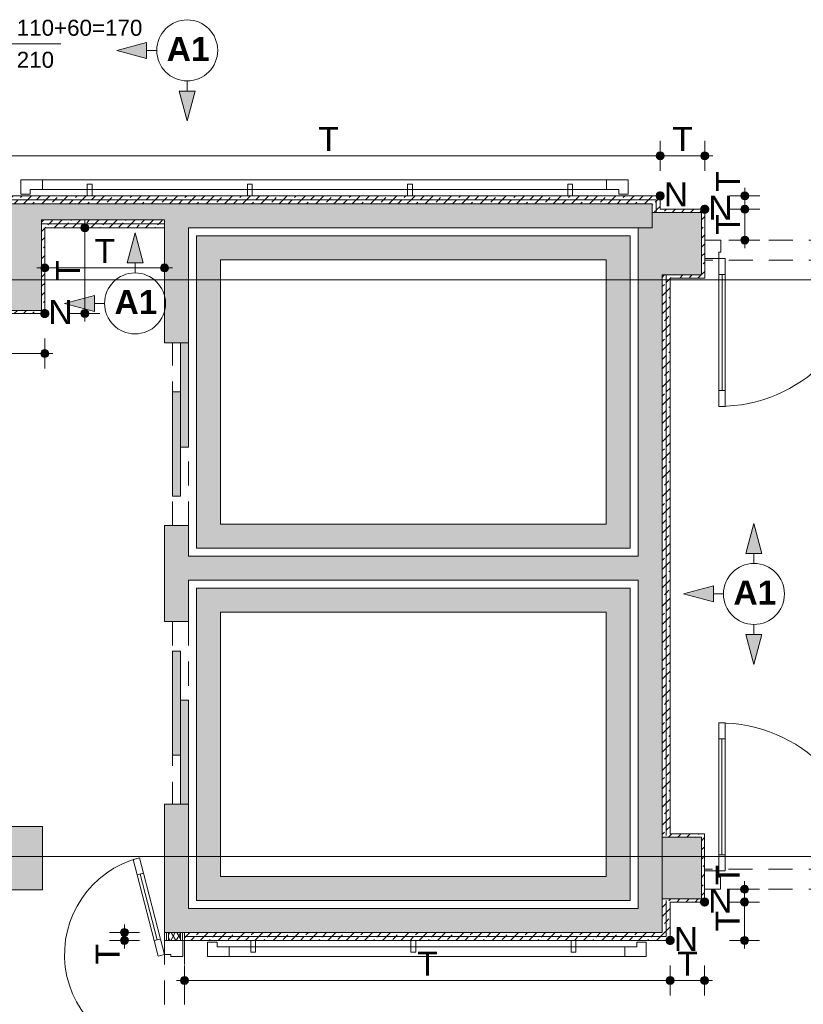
# Paper-space layout 'A-49 WYKOŃCZENIA ŚCIAN - PIĘTRO 4' of a CAD drawing. Header units: millimetres. Extents: x 0 to 500, y 0 to 350.
# Tile 6 of 15: x 229 to 278, y 123 to 185. Entities that reach past the tile are written whole.
import ezdxf
from ezdxf.xclip import XClip

# ---------------------------------------------------------------- set-up
doc = ezdxf.new("R2010")
doc.units = ezdxf.units.MM
doc.header["$MEASUREMENT"] = 0
doc.header["$XCLIPFRAME"] = 0
for name, pattern in [('DASHDOTX2', [1000, 500, -250, 0, -250]), ('Przer. długie kreski', [2.5, 1.5, -1]), ('PRZERYWANA_DU_A', [550, 350, -200])]:
    doc.linetypes.add(name, pattern=pattern)
for name, color, linetype in [('A__OKŁADZINY ŚCIAN', 7, 'Continuous'), ('A_podrys', 7, 'Continuous'), ('A_winda', 7, 'Continuous'), ('A_ściany', 7, 'Continuous'), ('A_ściany proj', 7, 'Continuous'), ('AR P NAROŻNIKI', 7, 'Continuous')]:
    doc.layers.add(name, color=color, linetype=linetype)
for name, color, linetype, lineweight in [('A__OKŁADZINY ŚCIAN_Nr_pióra__1', 7, 'Continuous', 20), ('A_winda_Nr_pióra__1', 7, 'Continuous', 20), ('A_ściany proj_Nr_pióra__1', 7, 'Continuous', 20), ('A_ściany proj_Nr_pióra__2', 8, 'Continuous', 13), ('A_ściany_Nr_pióra__1', 7, 'Continuous', 20), ('AR P NAROŻNIKI_Nr_pióra__1', 7, 'Continuous', 20), ('AR P NAROŻNIKI_Nr_pióra__2', 8, 'Continuous', 13), ('Drzwi Archicad_Nr_pióra__1', 7, 'Continuous', 20), ('Drzwi Archicad_Nr_pióra__3', 252, 'Continuous', 13), ('Znaczniki drzwi Archicada_Nr_pióra__3', 252, 'Continuous', 13)]:
    doc.layers.add(name, color=color, linetype=linetype, lineweight=lineweight)
for name, color, linetype, lineweight, true_color in [('A__OKŁADZINY ŚCIAN_Nr_pióra__7', 7, 'Continuous', 18, 0x171717), ('A_osie_Nr_pióra__16', 7, 'Continuous', 5, 0x0f0f0f), ('A_ściany proj_Nr_pióra__10', 7, 'Continuous', 13, 0x4b4b4b), ('A_ściany proj_Nr_pióra__21', 7, 'Continuous', 5, 0xb0b0b0), ('AR ODBOJOPORĘCZ_Nr_pióra__10', 7, 'Continuous', 13, 0x4b4b4b), ('AR P NAROŻNIKI_Nr_pióra__7', 7, 'Continuous', 18, 0x171717)]:
    doc.layers.add(name, color=color, linetype=linetype, lineweight=lineweight, true_color=true_color)
doc.styles.add('STYL_AUTOMATYCZNY_1', font='arial.ttf')
doc.styles.add('STYL_AUTOMATYCZNY_3', font='arial.ttf')
doc.styles.add('STYL_AUTOMATYCZNY_4', font='arial.ttf')
doc.styles.add('STYL_AUTOMATYCZNY_5', font='arial.ttf')
pattern_1 = [(45, (-1546.903, -276.5796), (-0.57024626, 0.57024626), []), (45, (-1546.3328, -276.5796), (-0.57024626, 0.57024626), [0.40323, -0.20161])]
pattern_2 = [(0, (-1546.903, -276.5796), (0, 1), [0, -1])]

# ---------------------------------------------------------------- blocks, each defined once
blk = doc.blocks.new('Rysunek_2_2', base_point=(-1546.903, -276.58))
at = {"layer": 'A__OKŁADZINY ŚCIAN', "linetype": 'Continuous', "lineweight": 0, "true_color": 0x000000}
for points in [[(235.137, 182.828), (237.003, 182.328), (237.003, 183.328)], [(239.54, 178.425), (240.04, 180.291), (239.04, 180.291)], [(236.282, 171.428), (235.782, 169.562), (236.782, 169.562)], [(231.879, 167.026), (233.745, 166.526), (233.745, 167.526)], [(274.932, 153.285), (274.432, 151.419), (275.432, 151.419)], [(270.529, 148.882), (272.395, 148.382), (272.395, 149.382)], [(274.932, 144.48), (275.432, 146.346), (274.432, 146.346)]]:
    blk.add_hatch(color=18, dxfattribs=at).paths.add_polyline_path(points)
at = {"layer": 'A__OKŁADZINY ŚCIAN', "linetype": 'Continuous', "lineweight": 0, "true_color": 0x171717}
for points in [[(268.824, 176.245), (268.843, 176.15), (268.898, 176.068), (268.979, 176.014), (269.074, 175.995), (269.17, 176.014), (269.251, 176.068), (269.305, 176.15), (269.324, 176.245), (269.305, 176.341), (269.251, 176.422), (269.17, 176.476), (269.074, 176.495), (268.979, 176.476), (268.898, 176.422), (268.843, 176.341)], [(271.608, 176.245), (271.627, 176.15), (271.682, 176.068), (271.763, 176.014), (271.858, 175.995), (271.954, 176.014), (272.035, 176.068), (272.089, 176.15), (272.108, 176.245), (272.089, 176.341), (272.035, 176.422), (271.954, 176.476), (271.858, 176.495), (271.763, 176.476), (271.682, 176.422), (271.627, 176.341)], [(274.108, 173.745), (274.127, 173.65), (274.182, 173.568), (274.263, 173.514), (274.358, 173.495), (274.454, 173.514), (274.535, 173.568), (274.589, 173.65), (274.608, 173.745), (274.589, 173.841), (274.535, 173.922), (274.454, 173.976), (274.358, 173.995), (274.263, 173.976), (274.182, 173.922), (274.127, 173.841)], [(274.108, 172.905), (274.127, 172.81), (274.182, 172.728), (274.263, 172.674), (274.358, 172.655), (274.454, 172.674), (274.535, 172.728), (274.589, 172.81), (274.608, 172.905), (274.589, 173.001), (274.535, 173.082), (274.454, 173.136), (274.358, 173.155), (274.263, 173.136), (274.182, 173.082), (274.127, 173.001)], [(232.894, 171.745), (232.913, 171.65), (232.967, 171.568), (233.048, 171.514), (233.144, 171.495), (233.24, 171.514), (233.321, 171.568), (233.375, 171.65), (233.394, 171.745), (233.375, 171.841), (233.321, 171.922), (233.24, 171.976), (233.144, 171.995), (233.048, 171.976), (232.967, 171.922), (232.913, 171.841)], [(274.108, 170.985), (274.127, 170.89), (274.182, 170.808), (274.263, 170.754), (274.358, 170.735), (274.454, 170.754), (274.535, 170.808), (274.589, 170.89), (274.608, 170.985), (274.589, 171.081), (274.535, 171.162), (274.454, 171.216), (274.358, 171.235), (274.263, 171.216), (274.182, 171.162), (274.127, 171.081)], [(230.394, 169.245), (230.413, 169.15), (230.467, 169.068), (230.548, 169.014), (230.644, 168.995), (230.74, 169.014), (230.821, 169.068), (230.875, 169.15), (230.894, 169.245), (230.875, 169.341), (230.821, 169.422), (230.74, 169.476), (230.644, 169.495), (230.548, 169.476), (230.467, 169.422), (230.413, 169.341)], [(237.869, 169.245), (237.888, 169.15), (237.942, 169.068), (238.023, 169.014), (238.119, 168.995), (238.215, 169.014), (238.296, 169.068), (238.35, 169.15), (238.369, 169.245), (238.35, 169.341), (238.296, 169.422), (238.215, 169.476), (238.119, 169.495), (238.023, 169.476), (237.942, 169.422), (237.888, 169.341)], [(232.894, 166.395), (232.913, 166.3), (232.967, 166.218), (233.048, 166.164), (233.144, 166.145), (233.24, 166.164), (233.321, 166.218), (233.375, 166.3), (233.394, 166.395), (233.375, 166.491), (233.321, 166.572), (233.24, 166.626), (233.144, 166.645), (233.048, 166.626), (232.967, 166.572), (232.913, 166.491)], [(230.394, 163.895), (230.413, 163.8), (230.467, 163.718), (230.548, 163.664), (230.644, 163.645), (230.74, 163.664), (230.821, 163.718), (230.875, 163.8), (230.894, 163.895), (230.875, 163.991), (230.821, 164.072), (230.74, 164.126), (230.644, 164.145), (230.548, 164.126), (230.467, 164.072), (230.413, 163.991)], [(274.098, 130.441), (274.117, 130.346), (274.172, 130.265), (274.253, 130.21), (274.348, 130.191), (274.444, 130.21), (274.525, 130.265), (274.579, 130.346), (274.598, 130.441), (274.579, 130.537), (274.525, 130.618), (274.444, 130.672), (274.348, 130.691), (274.253, 130.672), (274.172, 130.618), (274.117, 130.537)], [(274.098, 129.645), (274.117, 129.55), (274.172, 129.468), (274.253, 129.414), (274.348, 129.395), (274.444, 129.414), (274.525, 129.468), (274.579, 129.55), (274.598, 129.645), (274.579, 129.741), (274.525, 129.822), (274.444, 129.876), (274.348, 129.895), (274.253, 129.876), (274.172, 129.822), (274.117, 129.741)], [(235.369, 127.745), (235.388, 127.649), (235.442, 127.568), (235.523, 127.514), (235.619, 127.495), (235.715, 127.514), (235.796, 127.568), (235.85, 127.649), (235.869, 127.745), (235.85, 127.841), (235.796, 127.922), (235.715, 127.976), (235.619, 127.995), (235.523, 127.976), (235.442, 127.922), (235.388, 127.841)], [(235.369, 127.245), (235.388, 127.149), (235.442, 127.068), (235.523, 127.014), (235.619, 126.995), (235.715, 127.014), (235.796, 127.068), (235.85, 127.149), (235.869, 127.245), (235.85, 127.341), (235.796, 127.422), (235.715, 127.476), (235.619, 127.495), (235.523, 127.476), (235.442, 127.422), (235.388, 127.341)], [(274.098, 127.245), (274.117, 127.15), (274.172, 127.068), (274.253, 127.014), (274.348, 126.995), (274.444, 127.014), (274.525, 127.068), (274.579, 127.15), (274.598, 127.245), (274.579, 127.341), (274.525, 127.422), (274.444, 127.476), (274.348, 127.495), (274.253, 127.476), (274.172, 127.422), (274.117, 127.341)], [(239.119, 124.745), (239.138, 124.65), (239.192, 124.568), (239.273, 124.514), (239.369, 124.495), (239.465, 124.514), (239.546, 124.568), (239.6, 124.65), (239.619, 124.745), (239.6, 124.841), (239.546, 124.922), (239.465, 124.976), (239.369, 124.995), (239.273, 124.976), (239.192, 124.922), (239.138, 124.841)], [(269.448, 124.745), (269.467, 124.65), (269.522, 124.568), (269.603, 124.514), (269.698, 124.495), (269.794, 124.514), (269.875, 124.568), (269.929, 124.65), (269.948, 124.745), (269.929, 124.841), (269.875, 124.922), (269.794, 124.976), (269.698, 124.995), (269.603, 124.976), (269.522, 124.922), (269.467, 124.841)], [(271.598, 124.745), (271.617, 124.65), (271.672, 124.568), (271.753, 124.514), (271.848, 124.495), (271.944, 124.514), (272.025, 124.568), (272.079, 124.65), (272.098, 124.745), (272.079, 124.841), (272.025, 124.922), (271.944, 124.976), (271.848, 124.995), (271.753, 124.976), (271.672, 124.922), (271.617, 124.841)]]:
    blk.add_hatch(color=250, dxfattribs=at).paths.add_polyline_path(points)
at = {"layer": 'A_winda', "linetype": 'Continuous', "lineweight": 0, "true_color": 0xfdfdfd}
h = blk.add_hatch(color=7, dxfattribs=at)
h.paths.add_polyline_path([(240.119, 171.245), (240.119, 151.745), (267.208, 151.745), (267.208, 171.245)])
h.paths.add_polyline_path([(265.708, 169.745), (265.708, 153.245), (241.619, 153.245), (241.619, 169.745)], flags=0)
for points in [[(239.119, 158.055), (239.619, 158.055), (239.619, 164.555), (239.119, 164.555)], [(238.619, 154.996), (239.119, 154.996), (239.119, 161.496), (238.619, 161.496)], [(238.619, 145.315), (238.619, 138.815), (239.119, 138.815), (239.119, 145.315)], [(239.119, 142.255), (239.119, 135.755), (239.619, 135.755), (239.619, 142.255)]]:
    blk.add_hatch(color=7, dxfattribs=at).paths.add_polyline_path(points)
h = blk.add_hatch(color=7, dxfattribs=at)
h.paths.add_polyline_path([(240.119, 149.245), (240.119, 129.745), (267.208, 129.745), (267.208, 149.245)])
h.paths.add_polyline_path([(265.708, 147.745), (265.708, 131.245), (241.619, 131.245), (241.619, 147.745)], flags=0)
at = {"layer": 'A_ściany', "linetype": 'Continuous', "lineweight": 0, "true_color": 0x000000}
for points in [[(230.444, 173.245), (226.394, 173.245), (226.394, 166.595), (230.444, 166.595)], [(238.119, 173.245), (230.444, 173.245), (230.444, 172.245), (238.119, 172.245)], [(239.619, 171.745), (238.119, 173.245), (238.119, 164.555), (239.619, 164.555)], [(239.619, 171.745), (268.578, 171.745), (268.578, 173.245), (238.119, 173.245)], [(271.658, 168.805), (271.658, 172.705), (268.574, 172.705), (268.574, 171.745), (267.698, 171.745), (267.698, 168.805)], [(269.198, 127.745), (269.198, 168.805), (267.698, 168.805), (267.698, 129.245)], [(238.119, 153.155), (238.119, 147.155), (239.619, 147.155), (239.619, 153.155)], [(239.619, 149.745), (267.698, 149.745), (267.698, 151.245), (239.619, 151.245)], [(238.119, 127.745), (239.619, 129.245), (239.619, 135.755), (238.119, 135.755)], [(230.504, 134.365), (226.524, 134.365), (226.524, 130.415), (230.504, 130.415)], [(271.648, 129.845), (271.648, 133.695), (269.198, 133.695), (269.198, 129.845)], [(267.698, 129.245), (239.619, 129.245), (238.119, 127.745), (269.198, 127.745)]]:
    blk.add_hatch(color=18, dxfattribs=at).paths.add_polyline_path(points)
at = {"layer": 'A_ściany proj', "linetype": 'Continuous', "lineweight": 0, "true_color": 0x4b4b4b}
h = blk.add_hatch(dxfattribs=at)
h.set_pattern_fill('FP_65_0002', color=251, style=0, pattern_type=2)
h.set_pattern_definition(pattern_1)
h.paths.add_polyline_path([(269.074, 173.745), (226.194, 173.745), (226.294, 173.495), (268.824, 173.495)])
h = blk.add_hatch(dxfattribs=at)
h.set_pattern_fill('FP_65_0002', color=251, style=0, pattern_type=2)
h.set_pattern_definition(pattern_1)
h.paths.add_polyline_path([(226.394, 173.245), (268.574, 173.245), (268.824, 173.495), (226.394, 173.495)])
h = blk.add_hatch(dxfattribs=at)
h.set_pattern_fill('FP_65_0002', color=251, style=0, pattern_type=2)
h.set_pattern_definition(pattern_1)
h.paths.add_polyline_path([(268.574, 173.245), (268.574, 172.705), (268.824, 172.805), (268.824, 173.495)])
h = blk.add_hatch(dxfattribs=at)
h.set_pattern_fill('FP_65_0002', color=251, style=0, pattern_type=2)
h.set_pattern_definition(pattern_1)
h.paths.add_polyline_path([(269.074, 172.905), (269.074, 173.745), (268.824, 173.495), (268.824, 172.905)])
h = blk.add_hatch(dxfattribs=at)
h.set_pattern_fill('FP_65_0002', color=251, style=0, pattern_type=2)
h.set_pattern_definition(pattern_1)
h.paths.add_polyline_path([(268.574, 172.705), (268.824, 172.705), (268.824, 172.805)])
h = blk.add_hatch(dxfattribs=at)
h.set_pattern_fill('FP_65_0002', color=251, style=0, pattern_type=2)
h.set_pattern_definition(pattern_1)
h.paths.add_polyline_path([(269.074, 172.905), (268.824, 172.805), (268.824, 172.705), (269.074, 172.705)])
h = blk.add_hatch(dxfattribs=at)
h.set_pattern_fill('FP_65_0002', color=251, style=0, pattern_type=2)
h.set_pattern_definition(pattern_1)
h.paths.add_polyline_path([(268.824, 172.805), (269.074, 172.905), (268.824, 172.905)])
h = blk.add_hatch(dxfattribs=at)
h.set_pattern_fill('FP_65_0002', color=251, style=0, pattern_type=2)
h.set_pattern_definition(pattern_1)
h.paths.add_polyline_path([(269.074, 172.705), (271.658, 172.705), (271.858, 172.905), (269.074, 172.905)])
h = blk.add_hatch(dxfattribs=at)
h.set_pattern_fill('FP_65_0002', color=251, style=0, pattern_type=2)
h.set_pattern_definition(pattern_1)
h.paths.add_polyline_path([(271.658, 172.705), (271.658, 168.805), (271.858, 168.605), (271.858, 172.905)])
h = blk.add_hatch(dxfattribs=at)
h.set_pattern_fill('FP_65_0002', color=251, style=0, pattern_type=2)
h.set_pattern_definition(pattern_1)
h.paths.add_polyline_path([(230.444, 171.995), (230.544, 171.995), (230.444, 172.245)])
h = blk.add_hatch(dxfattribs=at)
h.set_pattern_fill('FP_65_0002', color=251, style=0, pattern_type=2)
h.set_pattern_definition(pattern_1)
h.paths.add_polyline_path([(238.119, 172.245), (230.444, 172.245), (230.544, 171.995), (238.119, 171.995)])
h = blk.add_hatch(dxfattribs=at)
h.set_pattern_fill('FP_65_0002', color=251, style=0, pattern_type=2)
h.set_pattern_definition(pattern_1)
h.paths.add_polyline_path([(230.444, 171.995), (230.444, 171.745), (230.644, 171.745), (230.544, 171.995)])
h = blk.add_hatch(dxfattribs=at)
h.set_pattern_fill('FP_65_0002', color=251, style=0, pattern_type=2)
h.set_pattern_definition(pattern_1)
h.paths.add_polyline_path([(230.444, 171.745), (230.444, 166.595), (230.644, 166.395), (230.644, 171.745)])
h = blk.add_hatch(dxfattribs=at)
h.set_pattern_fill('FP_65_0002', color=251, style=0, pattern_type=2)
h.set_pattern_definition(pattern_1)
h.paths.add_polyline_path([(230.544, 171.995), (230.644, 171.745), (230.644, 171.995)])
h = blk.add_hatch(dxfattribs=at)
h.set_pattern_fill('FP_65_0002', color=251, style=0, pattern_type=2)
h.set_pattern_definition(pattern_1)
h.paths.add_polyline_path([(230.644, 171.745), (238.119, 171.745), (238.119, 171.995), (230.644, 171.995)])
h = blk.add_hatch(dxfattribs=at)
h.set_pattern_fill('FP_65_0002', color=251, style=0, pattern_type=2)
h.set_pattern_definition(pattern_1)
h.paths.add_polyline_path([(269.198, 168.805), (269.448, 168.705), (269.448, 168.805)])
h = blk.add_hatch(dxfattribs=at)
h.set_pattern_fill('FP_65_0002', color=251, style=0, pattern_type=2)
h.set_pattern_definition(pattern_1)
h.paths.add_polyline_path([(269.198, 168.805), (269.198, 133.695), (269.448, 133.795), (269.448, 168.705)])
h = blk.add_hatch(dxfattribs=at)
h.set_pattern_fill('FP_65_0002', color=251, style=0, pattern_type=2)
h.set_pattern_definition(pattern_1)
h.paths.add_polyline_path([(269.448, 168.805), (269.448, 168.705), (269.698, 168.605), (269.698, 168.805)])
h = blk.add_hatch(dxfattribs=at)
h.set_pattern_fill('FP_65_0002', color=251, style=0, pattern_type=2)
h.set_pattern_definition(pattern_1)
h.paths.add_polyline_path([(269.698, 168.605), (269.448, 168.705), (269.448, 168.605)])
h = blk.add_hatch(dxfattribs=at)
h.set_pattern_fill('FP_65_0002', color=251, style=0, pattern_type=2)
h.set_pattern_definition(pattern_1)
h.paths.add_polyline_path([(269.448, 168.605), (269.448, 133.895), (269.698, 133.895), (269.698, 168.605)])
h = blk.add_hatch(dxfattribs=at)
h.set_pattern_fill('FP_65_0002', color=251, style=0, pattern_type=2)
h.set_pattern_definition(pattern_1)
h.paths.add_polyline_path([(269.698, 168.605), (271.858, 168.605), (271.658, 168.805), (269.698, 168.805)])
h = blk.add_hatch(dxfattribs=at)
h.set_pattern_fill('FP_65_0002', color=251, style=0, pattern_type=2)
h.set_pattern_definition(pattern_1)
h.paths.add_polyline_path([(226.194, 166.395), (230.644, 166.395), (230.444, 166.595), (226.394, 166.595)])
h = blk.add_hatch(dxfattribs=at)
h.set_pattern_fill('FP_65_0002', color=251, style=0, pattern_type=2)
h.set_pattern_definition(pattern_1)
h.paths.add_polyline_path([(269.448, 133.795), (269.198, 133.695), (269.448, 133.695)])
h = blk.add_hatch(dxfattribs=at)
h.set_pattern_fill('FP_65_0002', color=251, style=0, pattern_type=2)
h.set_pattern_definition(pattern_1)
h.paths.add_polyline_path([(269.698, 133.895), (269.448, 133.795), (269.448, 133.695), (269.698, 133.695)])
h = blk.add_hatch(dxfattribs=at)
h.set_pattern_fill('FP_65_0002', color=251, style=0, pattern_type=2)
h.set_pattern_definition(pattern_1)
h.paths.add_polyline_path([(269.448, 133.795), (269.698, 133.895), (269.448, 133.895)])
h = blk.add_hatch(dxfattribs=at)
h.set_pattern_fill('FP_65_0002', color=251, style=0, pattern_type=2)
h.set_pattern_definition(pattern_1)
h.paths.add_polyline_path([(269.698, 133.695), (271.648, 133.695), (271.848, 133.895), (269.698, 133.895)])
h = blk.add_hatch(dxfattribs=at)
h.set_pattern_fill('FP_65_0002', color=251, style=0, pattern_type=2)
h.set_pattern_definition(pattern_1)
h.paths.add_polyline_path([(271.848, 129.645), (271.848, 133.895), (271.648, 133.695), (271.648, 129.845)])
h = blk.add_hatch(dxfattribs=at)
h.set_pattern_fill('FP_65_0002', color=251, style=0, pattern_type=2)
h.set_pattern_definition(pattern_1)
h.paths.add_polyline_path([(269.198, 129.845), (269.198, 127.745), (269.448, 127.495), (269.448, 129.745)])
h = blk.add_hatch(dxfattribs=at)
h.set_pattern_fill('FP_65_0002', color=251, style=0, pattern_type=2)
h.set_pattern_definition(pattern_1)
h.paths.add_polyline_path([(269.448, 129.845), (269.198, 129.845), (269.448, 129.745)])
h = blk.add_hatch(dxfattribs=at)
h.set_pattern_fill('FP_65_0002', color=251, style=0, pattern_type=2)
h.set_pattern_definition(pattern_1)
h.paths.add_polyline_path([(269.448, 129.845), (269.448, 129.745), (269.698, 129.645), (269.698, 129.845)])
h = blk.add_hatch(dxfattribs=at)
h.set_pattern_fill('FP_65_0002', color=251, style=0, pattern_type=2)
h.set_pattern_definition(pattern_1)
h.paths.add_polyline_path([(269.698, 129.645), (269.448, 129.745), (269.448, 129.645)])
h = blk.add_hatch(dxfattribs=at)
h.set_pattern_fill('FP_65_0002', color=251, style=0, pattern_type=2)
h.set_pattern_definition(pattern_1)
h.paths.add_polyline_path([(269.698, 129.645), (271.848, 129.645), (271.648, 129.845), (269.698, 129.845)])
h = blk.add_hatch(dxfattribs=at)
h.set_pattern_fill('FP_65_0002', color=251, style=0, pattern_type=2)
h.set_pattern_definition(pattern_1)
h.paths.add_polyline_path([(269.448, 129.645), (269.448, 127.495), (269.698, 127.245), (269.698, 129.645)])
at = {"layer": 'A_ściany proj', "linetype": 'Continuous', "lineweight": 13}
h = blk.add_hatch(dxfattribs=at)
h.set_pattern_fill('gypsum_0002', color=8, style=0, pattern_type=2)
h.set_pattern_definition(pattern_2)
h.paths.add_polyline_path([(238.119, 127.745), (238.119, 127.245), (238.244, 127.245), (238.244, 127.745)])
h = blk.add_hatch(dxfattribs=at)
h.set_pattern_fill('gypsum_0002', color=8, style=0, pattern_type=2)
h.set_pattern_definition(pattern_2)
h.paths.add_polyline_path([(238.369, 127.745), (238.244, 127.745), (238.244, 127.245), (238.369, 127.245)])
h = blk.add_hatch(dxfattribs=at)
h.set_pattern_fill('batt_insulation_0002', color=8, style=0, pattern_type=2)
h.set_pattern_definition([(60, (-1546.90304, -276.57957), (-0.25980762, 0.15), []), (120, (-1546.90304, -276.57957), (0.25980762, 0.15), [])])
h.paths.add_polyline_path([(238.369, 127.745), (238.369, 127.245), (239.119, 127.245), (239.119, 127.745)])
h = blk.add_hatch(dxfattribs=at)
h.set_pattern_fill('gypsum_0002', color=8, style=0, pattern_type=2)
h.set_pattern_definition(pattern_2)
h.paths.add_polyline_path([(239.119, 127.745), (239.119, 127.245), (239.244, 127.245), (239.244, 127.745)])
h = blk.add_hatch(dxfattribs=at)
h.set_pattern_fill('gypsum_0002', color=8, style=0, pattern_type=2)
h.set_pattern_definition(pattern_2)
h.paths.add_polyline_path([(239.244, 127.745), (239.244, 127.245), (239.369, 127.245), (239.369, 127.745)])
at = {"layer": 'A_ściany proj', "linetype": 'Continuous', "lineweight": 0, "true_color": 0x4b4b4b}
h = blk.add_hatch(dxfattribs=at)
h.set_pattern_fill('FP_65_0002', color=251, style=0, pattern_type=2)
h.set_pattern_definition(pattern_1)
h.paths.add_polyline_path([(269.198, 127.745), (239.369, 127.745), (239.369, 127.495), (269.448, 127.495)])
h = blk.add_hatch(dxfattribs=at)
h.set_pattern_fill('FP_65_0002', color=251, style=0, pattern_type=2)
h.set_pattern_definition(pattern_1)
h.paths.add_polyline_path([(239.369, 127.245), (269.698, 127.245), (269.448, 127.495), (239.369, 127.495)])
at = {"layer": 'AR P NAROŻNIKI', "linetype": 'Continuous', "lineweight": 0, "true_color": 0x171717}
for points in [[(269.324, 173.745, 1), (268.824, 173.745, 1)], [(272.108, 172.905, 1), (271.608, 172.905, 1)], [(230.894, 166.395, 1), (230.394, 166.395, 1)], [(272.098, 129.645, 1), (271.598, 129.645, 1)], [(269.948, 127.245, 1), (269.448, 127.245, 1)]]:
    blk.add_hatch(color=250, dxfattribs=at).paths.add_polyline_path(points)
at = {"layer": 'A__OKŁADZINY ŚCIAN_Nr_pióra__1', "color": 7, "linetype": 'Continuous', "lineweight": 20}
for p, q in [((235.137, 182.828), (237.003, 183.328)), ((237.003, 183.328), (237.003, 182.328)), ((235.137, 182.828), (237.003, 182.328)), ((237.637, 182.828), (237.003, 182.828)), ((239.54, 180.925), (239.54, 180.291)), ((239.04, 180.291), (240.04, 180.291)), ((239.54, 178.425), (239.04, 180.291)), ((239.54, 178.425), (240.04, 180.291)), ((236.282, 171.428), (235.782, 169.562)), ((236.282, 171.428), (236.782, 169.562)), ((236.782, 169.562), (235.782, 169.562)), ((236.282, 168.928), (236.282, 169.562)), ((231.879, 167.026), (233.745, 167.526)), ((233.745, 167.526), (233.745, 166.526)), ((231.879, 167.026), (233.745, 166.526)), ((234.379, 167.026), (233.745, 167.026)), ((274.932, 153.285), (274.432, 151.419)), ((274.932, 153.285), (275.432, 151.419)), ((275.432, 151.419), (274.432, 151.419)), ((274.932, 150.785), (274.932, 151.419)), ((270.529, 148.882), (272.395, 149.382)), ((270.529, 148.882), (272.395, 148.382)), ((272.395, 149.382), (272.395, 148.382)), ((273.029, 148.882), (272.395, 148.882)), ((274.932, 146.98), (274.932, 146.346)), ((274.432, 146.346), (275.432, 146.346)), ((274.932, 144.48), (274.432, 146.346)), ((274.932, 144.48), (275.432, 146.346))]:
    blk.add_line(p, q, dxfattribs=at)
for centre in [(239.54, 182.828), (236.282, 167.026), (274.932, 148.882)]:
    blk.add_circle(centre, 1.903, dxfattribs=at)
at = {"layer": 'A__OKŁADZINY ŚCIAN_Nr_pióra__7', "color": 250, "linetype": 'Continuous', "lineweight": 18, "true_color": 0x171717}
for p, q in [((269.074, 176.495), (269.074, 177.183)), ((271.858, 176.495), (271.858, 177.183)), ((227.894, 176.245), (268.824, 176.245)), ((269.074, 175.308), (269.074, 175.995)), ((269.324, 176.245), (271.608, 176.245)), ((271.858, 175.308), (271.858, 175.995)), ((272.108, 176.245), (272.358, 176.245)), ((274.358, 173.995), (274.358, 174.245)), ((274.108, 173.745), (273.421, 173.745)), ((274.358, 173.155), (274.358, 173.495)), ((275.296, 173.745), (274.608, 173.745)), ((274.108, 172.905), (273.421, 172.905)), ((275.296, 172.905), (274.608, 172.905)), ((233.144, 171.995), (233.144, 172.245)), ((274.358, 171.235), (274.358, 172.655)), ((232.894, 171.745), (232.207, 171.745)), ((234.082, 171.745), (233.394, 171.745)), ((233.144, 166.645), (233.144, 171.495)), ((274.108, 170.985), (273.421, 170.985)), ((275.296, 170.985), (274.608, 170.985)), ((274.358, 170.485), (274.358, 170.735)), ((230.644, 169.495), (230.644, 170.183)), ((238.119, 169.495), (238.119, 170.183)), ((230.144, 169.245), (230.394, 169.245)), ((230.894, 169.245), (237.869, 169.245)), ((238.369, 169.245), (238.619, 169.245)), ((230.644, 168.308), (230.644, 168.995)), ((238.119, 168.308), (238.119, 168.995)), ((232.894, 166.395), (232.207, 166.395)), ((233.144, 165.895), (233.144, 166.145)), ((234.082, 166.395), (233.394, 166.395)), ((230.644, 164.145), (230.644, 164.833)), ((226.444, 163.895), (230.394, 163.895)), ((230.644, 162.958), (230.644, 163.645)), ((230.894, 163.895), (231.144, 163.895)), ((274.098, 130.441), (273.411, 130.441)), ((274.348, 130.691), (274.348, 130.941)), ((275.286, 130.441), (274.598, 130.441)), ((274.348, 129.895), (274.348, 130.191)), ((274.098, 129.645), (273.411, 129.645)), ((274.348, 127.495), (274.348, 129.395)), ((275.286, 129.645), (274.598, 129.645)), ((235.619, 127.995), (235.619, 128.245)), ((235.369, 127.745), (234.682, 127.745)), ((235.619, 127.245), (235.619, 127.745)), ((236.557, 127.745), (235.869, 127.745)), ((235.369, 127.245), (234.682, 127.245)), ((235.619, 126.745), (235.619, 126.995)), ((236.557, 127.245), (235.869, 127.245)), ((274.098, 127.245), (273.411, 127.245)), ((274.348, 126.745), (274.348, 126.995)), ((275.286, 127.245), (274.598, 127.245)), ((239.369, 124.995), (239.369, 125.683)), ((269.698, 124.995), (269.698, 125.683)), ((271.848, 124.995), (271.848, 125.683)), ((238.869, 124.745), (239.119, 124.745)), ((239.369, 123.808), (239.369, 124.495)), ((239.619, 124.745), (269.448, 124.745)), ((269.698, 123.808), (269.698, 124.495)), ((269.948, 124.745), (271.598, 124.745)), ((271.848, 123.808), (271.848, 124.495)), ((272.098, 124.745), (272.348, 124.745))]:
    blk.add_line(p, q, dxfattribs=at)
for centre in [(269.074, 176.245), (271.858, 176.245), (274.358, 173.745), (274.358, 172.905), (233.144, 171.745), (274.358, 170.985), (230.644, 169.245), (238.119, 169.245), (233.144, 166.395), (230.644, 163.895), (274.348, 130.441), (274.348, 129.645), (235.619, 127.745), (235.619, 127.245), (274.348, 127.245), (239.369, 124.745), (269.698, 124.745), (271.848, 124.745)]:
    blk.add_circle(centre, 0.25, dxfattribs=at)
at = {"layer": 'A_osie_Nr_pióra__16', "color": 250, "linetype": 'DASHDOTX2', "lineweight": 5, "true_color": 0x0f0f0f}
for p, q in [((322.288, 168.495), (98.089, 168.495)), ((322.288, 132.495), (98.089, 132.495))]:
    blk.add_line(p, q, dxfattribs=at)
at = {"layer": 'A_winda_Nr_pióra__1', "color": 7, "linetype": 'Przer. długie kreski', "lineweight": 20}
for p, q in [((238.619, 153.155), (238.619, 164.555)), ((239.619, 153.155), (239.619, 164.155)), ((238.619, 147.155), (238.619, 135.755)), ((239.619, 147.155), (239.619, 136.155))]:
    blk.add_line(p, q, dxfattribs=at)
at = {"layer": 'A_winda_Nr_pióra__1', "color": 7, "linetype": 'PRZERYWANA_DU_A', "lineweight": 20, "flags": 128}
for points in [[(240.119, 171.245), (267.208, 171.245), (267.208, 151.745), (240.119, 151.745)], [(265.708, 169.745), (265.708, 153.245), (241.619, 153.245), (241.619, 169.745)], [(240.119, 149.245), (267.208, 149.245), (267.208, 129.745), (240.119, 129.745)], [(265.708, 147.745), (265.708, 131.245), (241.619, 131.245), (241.619, 147.745)]]:
    blk.add_lwpolyline(points, close=True, dxfattribs=at)
at = {"layer": 'A_winda_Nr_pióra__1', "color": 7, "linetype": 'Continuous', "lineweight": 20, "flags": 128}
for points in [[(239.119, 158.055), (239.119, 164.555), (239.619, 164.555), (239.619, 158.055)], [(238.619, 154.996), (238.619, 161.496), (239.119, 161.496), (239.119, 154.996)], [(238.619, 145.315), (238.619, 138.815), (239.119, 138.815), (239.119, 145.315)], [(239.119, 142.255), (239.119, 135.755), (239.619, 135.755), (239.619, 142.255)]]:
    blk.add_lwpolyline(points, close=True, dxfattribs=at)
at = {"layer": 'A_ściany proj_Nr_pióra__1', "color": 7, "linetype": 'Continuous', "lineweight": 20, "flags": 128}
for points in [[(269.074, 173.745), (226.194, 173.745)], [(269.074, 172.905), (269.074, 173.745)], [(226.394, 173.245), (268.574, 173.245)], [(268.574, 173.245), (268.574, 172.705)], [(271.858, 172.905), (269.074, 172.905)], [(271.858, 168.605), (271.858, 172.905)], [(238.119, 172.245), (230.444, 172.245)], [(269.074, 172.705), (271.658, 172.705)], [(271.658, 172.705), (271.658, 168.805)], [(230.444, 171.745), (230.444, 166.595)], [(230.644, 171.745), (238.119, 171.745)], [(230.644, 166.395), (230.644, 171.745)], [(269.198, 168.805), (269.198, 133.695)], [(271.658, 168.805), (269.698, 168.805)], [(269.698, 168.605), (271.858, 168.605)], [(269.698, 133.895), (269.698, 168.605)], [(226.194, 166.395), (230.644, 166.395)], [(230.444, 166.595), (226.394, 166.595)], [(271.848, 133.895), (269.698, 133.895)], [(269.698, 133.695), (271.648, 133.695)], [(271.648, 133.695), (271.648, 129.845)], [(271.848, 129.645), (271.848, 133.895)], [(269.198, 129.845), (269.198, 127.745)], [(271.648, 129.845), (269.698, 129.845)], [(269.698, 127.245), (269.698, 129.645)], [(269.698, 129.645), (271.848, 129.645)], [(238.119, 127.745), (238.119, 127.245)], [(239.369, 127.245), (239.369, 127.745)], [(269.198, 127.745), (239.369, 127.745)], [(239.369, 127.245), (269.698, 127.245)]]:
    blk.add_lwpolyline(points, dxfattribs=at)
at = {"layer": 'A_ściany proj_Nr_pióra__10', "color": 251, "linetype": 'Continuous', "lineweight": 13, "true_color": 0x4b4b4b}
for p, q in [((268.824, 173.495), (226.294, 173.495)), ((226.294, 173.495), (268.824, 173.495)), ((268.824, 172.805), (268.824, 173.495)), ((268.824, 173.495), (268.824, 172.805)), ((268.824, 172.805), (268.824, 172.705)), ((230.544, 171.995), (230.444, 171.995)), ((230.544, 171.995), (238.119, 171.995)), ((238.119, 171.995), (230.544, 171.995)), ((269.448, 168.805), (269.448, 168.705)), ((269.448, 133.795), (269.448, 168.705)), ((269.448, 168.705), (269.448, 133.795)), ((269.448, 127.495), (269.448, 129.745)), ((269.448, 129.745), (269.448, 127.495)), ((239.369, 127.495), (269.448, 127.495)), ((269.448, 127.495), (239.369, 127.495))]:
    blk.add_line(p, q, dxfattribs=at)
at = {"layer": 'A_ściany proj_Nr_pióra__2', "color": 8, "linetype": 'Continuous', "lineweight": 13, "flags": 128}
for points in [[(230.444, 172.245), (230.444, 171.995)], [(238.119, 171.995), (238.119, 172.245)], [(268.574, 172.705), (268.824, 172.705)], [(268.824, 172.705), (269.074, 172.705)], [(230.444, 171.995), (230.444, 171.745)], [(238.119, 171.745), (238.119, 171.995)], [(269.198, 168.805), (269.448, 168.805)], [(269.448, 168.805), (269.698, 168.805)], [(269.198, 133.695), (269.448, 133.695)], [(269.448, 133.695), (269.698, 133.695)], [(269.198, 129.845), (269.448, 129.845)], [(269.448, 129.845), (269.698, 129.845)], [(239.369, 127.495), (239.369, 127.745)], [(239.369, 127.245), (239.369, 127.495)]]:
    blk.add_lwpolyline(points, dxfattribs=at)
at = {"layer": 'A_ściany proj_Nr_pióra__21', "color": 253, "linetype": 'Continuous', "lineweight": 5, "true_color": 0xb0b0b0}
for p, q in [((271.858, 170.985), (271.858, 170.86)), ((271.858, 170.86), (271.858, 170.735)), ((271.858, 170.735), (271.858, 169.985)), ((271.858, 169.985), (271.858, 169.86)), ((271.858, 169.86), (271.858, 169.835)), ((271.858, 169.835), (271.858, 169.735)), ((271.848, 131.591), (271.848, 131.691)), ((271.848, 131.566), (271.848, 131.591)), ((271.848, 131.441), (271.848, 131.566)), ((271.848, 130.691), (271.848, 131.441)), ((271.848, 130.566), (271.848, 130.691)), ((271.848, 130.441), (271.848, 130.566)), ((238.244, 127.745), (238.244, 127.245)), ((238.369, 127.745), (238.369, 127.245)), ((239.119, 127.245), (239.119, 127.745)), ((239.244, 127.245), (239.244, 127.745)), ((238.119, 127.245), (238.244, 127.245)), ((238.244, 127.245), (238.369, 127.245)), ((238.369, 127.245), (239.119, 127.245)), ((239.119, 127.245), (239.244, 127.245)), ((239.244, 127.245), (239.269, 127.245)), ((239.269, 127.245), (239.369, 127.245))]:
    blk.add_line(p, q, dxfattribs=at)
at = {"layer": 'A_ściany proj_Nr_pióra__21', "color": 253, "linetype": 'Continuous', "lineweight": 5, "true_color": 0xb0b0b0, "flags": 128}
for points in [[(238.244, 127.745), (238.119, 127.745)], [(238.369, 127.745), (238.244, 127.745)], [(239.119, 127.745), (238.369, 127.745)], [(239.244, 127.745), (239.119, 127.745)], [(239.369, 127.745), (239.244, 127.745)]]:
    blk.add_lwpolyline(points, dxfattribs=at)
at = {"layer": 'A_ściany_Nr_pióra__1', "color": 7, "linetype": 'Continuous', "lineweight": 20}
for p, q in [((238.119, 164.555), (239.619, 164.555)), ((238.119, 153.155), (239.619, 153.155)), ((239.619, 147.155), (238.119, 147.155)), ((239.619, 135.755), (238.119, 135.755))]:
    blk.add_line(p, q, dxfattribs=at)
at = {"layer": 'A_ściany_Nr_pióra__1', "color": 7, "linetype": 'Continuous', "lineweight": 20, "flags": 128}
for points in [[(230.444, 173.245), (226.394, 173.245)], [(238.119, 173.245), (230.444, 173.245)], [(268.578, 173.245), (238.119, 173.245)], [(268.578, 171.745), (268.578, 173.245)], [(230.444, 172.245), (238.119, 172.245)], [(230.444, 166.595), (230.444, 172.245)], [(238.119, 172.245), (238.119, 164.555)], [(271.658, 172.705), (268.574, 172.705)], [(268.574, 172.705), (268.574, 171.745)], [(271.658, 168.805), (271.658, 172.705)], [(239.619, 164.555), (239.619, 171.745)], [(239.619, 171.745), (268.578, 171.745)], [(268.574, 171.745), (267.698, 171.745)], [(267.698, 171.745), (267.698, 168.805)], [(267.698, 168.805), (267.698, 151.245)], [(269.198, 127.745), (269.198, 168.805)], [(269.198, 168.805), (271.658, 168.805)], [(226.394, 166.595), (230.444, 166.595)], [(238.119, 153.155), (238.119, 147.155)], [(239.619, 151.245), (239.619, 153.155)], [(267.698, 151.245), (239.619, 151.245)], [(239.619, 147.155), (239.619, 149.745)], [(239.619, 149.745), (267.698, 149.745)], [(267.698, 149.745), (267.698, 129.245)], [(238.119, 135.755), (238.119, 127.745)], [(239.619, 129.245), (239.619, 135.755)], [(230.504, 134.365), (226.524, 134.365)], [(230.504, 130.415), (230.504, 134.365)], [(271.648, 133.695), (269.198, 133.695)], [(269.198, 133.695), (269.198, 129.845)], [(271.648, 129.845), (271.648, 133.695)], [(226.524, 130.415), (230.504, 130.415)], [(269.198, 129.845), (271.648, 129.845)], [(267.698, 129.245), (239.619, 129.245)], [(238.119, 127.745), (269.198, 127.745)]]:
    blk.add_lwpolyline(points, dxfattribs=at)
at = {"layer": 'AR ODBOJOPORĘCZ_Nr_pióra__10', "color": 251, "linetype": 'Continuous', "lineweight": 13, "true_color": 0x4b4b4b}
for p, q in [((229.144, 173.849), (229.144, 174.745)), ((229.144, 173.849), (229.144, 174.745)), ((267.078, 174.745), (229.144, 174.745)), ((267.078, 174.745), (229.144, 174.745)), ((230.494, 174.745), (230.494, 174.151)), ((265.728, 174.151), (265.728, 174.745)), ((267.078, 173.849), (267.078, 174.745)), ((267.078, 173.849), (267.078, 174.745)), ((229.738, 173.849), (229.738, 174.151)), ((266.484, 174.151), (229.738, 174.151)), ((233.301, 174.475), (233.301, 173.745)), ((233.601, 174.475), (233.301, 174.475)), ((233.601, 174.475), (233.601, 173.745)), ((243.301, 174.475), (243.301, 173.745)), ((243.601, 174.475), (243.301, 174.475)), ((243.601, 174.475), (243.601, 173.745)), ((253.301, 174.475), (253.301, 173.745)), ((253.601, 174.475), (253.301, 174.475)), ((253.601, 174.475), (253.601, 173.745)), ((263.301, 174.475), (263.301, 173.745)), ((263.601, 174.475), (263.301, 174.475)), ((263.601, 174.475), (263.601, 173.745)), ((266.484, 173.849), (266.484, 174.151)), ((229.144, 173.849), (229.738, 173.849)), ((233.601, 173.745), (233.301, 173.745)), ((243.601, 173.745), (243.301, 173.745)), ((253.601, 173.745), (253.301, 173.745)), ((263.601, 173.745), (263.301, 173.745)), ((267.078, 173.849), (266.484, 173.849)), ((240.808, 127.142), (241.402, 127.142)), ((240.808, 127.142), (240.808, 126.245)), ((240.808, 127.142), (240.808, 126.246)), ((241.402, 127.142), (241.402, 126.839)), ((241.402, 126.839), (267.614, 126.839)), ((242.158, 126.839), (242.158, 126.245)), ((243.508, 127.245), (243.808, 127.245)), ((243.508, 126.515), (243.508, 127.245)), ((243.808, 126.515), (243.808, 127.245)), ((253.508, 127.245), (253.808, 127.245)), ((253.508, 126.515), (253.508, 127.245)), ((253.808, 126.515), (253.808, 127.245)), ((263.508, 127.245), (263.808, 127.245)), ((263.508, 126.515), (263.508, 127.245)), ((263.808, 126.515), (263.808, 127.245)), ((266.858, 126.839), (266.858, 126.245)), ((268.208, 127.142), (267.614, 127.142)), ((267.614, 127.142), (267.614, 126.839)), ((268.208, 127.142), (268.208, 126.245)), ((268.208, 127.142), (268.208, 126.246)), ((240.808, 126.246), (268.208, 126.245)), ((240.808, 126.246), (268.208, 126.246)), ((243.508, 126.515), (243.808, 126.515)), ((253.508, 126.515), (253.808, 126.515)), ((263.508, 126.515), (263.808, 126.515))]:
    blk.add_line(p, q, dxfattribs=at)
at = {"layer": 'AR P NAROŻNIKI_Nr_pióra__1', "color": 7, "linetype": 'Continuous', "lineweight": 20}
for centre in [(269.074, 173.745), (271.858, 172.905), (230.644, 166.395), (271.848, 129.645), (269.698, 127.245)]:
    blk.add_circle(centre, 0.25, dxfattribs=at)
at = {"layer": 'AR P NAROŻNIKI_Nr_pióra__2', "color": 8, "linetype": 'PRZERYWANA_DU_A', "lineweight": 13, "flags": 128}
for points in [[(269.324, 173.745, 1), (268.824, 173.745, 1)], [(272.108, 172.905, 1), (271.608, 172.905, 1)], [(230.894, 166.395, 1), (230.394, 166.395, 1)], [(272.098, 129.645, 1), (271.598, 129.645, 1)], [(269.948, 127.245, 1), (269.448, 127.245, 1)]]:
    blk.add_lwpolyline(points, format="xyb", close=True, dxfattribs=at)
at = {"layer": 'Drzwi Archicad_Nr_pióra__1', "color": 7, "linetype": 'Continuous', "lineweight": 20}
for p, q in [((238.119, 164.555), (239.619, 164.555)), ((238.119, 153.155), (239.619, 153.155)), ((239.619, 147.155), (238.119, 147.155)), ((239.619, 135.755), (238.119, 135.755))]:
    blk.add_line(p, q, dxfattribs=at)
at = {"layer": 'Drzwi Archicad_Nr_pióra__3', "color": 252, "linetype": 'Przer. długie kreski', "lineweight": 13}
for p, q in [((292.358, 170.985), (271.858, 170.985)), ((292.358, 169.735), (271.858, 169.735)), ((292.348, 131.691), (271.848, 131.691)), ((292.348, 130.441), (271.848, 130.441)), ((238.119, 127.245), (238.119, 108.245)), ((239.369, 127.245), (239.369, 108.245))]:
    blk.add_line(p, q, dxfattribs=at)
at = {"layer": 'Drzwi Archicad_Nr_pióra__3', "color": 252, "linetype": 'Continuous', "lineweight": 13}
for p, q in [((271.858, 170.985), (271.858, 169.835)), ((272.858, 170.985), (271.858, 170.985)), ((271.858, 170.985), (271.858, 170.86)), ((271.858, 170.985), (271.858, 170.86)), ((272.858, 170.235), (272.858, 170.985)), ((271.858, 170.86), (271.858, 170.735)), ((271.858, 170.86), (271.858, 170.735)), ((271.858, 170.735), (271.858, 169.985)), ((271.858, 170.735), (271.858, 169.985)), ((271.858, 169.985), (271.858, 169.86)), ((271.858, 169.985), (271.858, 169.86)), ((271.858, 169.86), (271.858, 169.835)), ((271.858, 169.86), (271.858, 169.835)), ((271.858, 169.835), (272.738, 169.835)), ((271.858, 169.835), (271.858, 169.735)), ((272.738, 169.835), (272.738, 170.235)), ((272.738, 170.235), (272.858, 170.235)), ((272.738, 168.835), (272.738, 169.835)), ((272.738, 169.835), (273.138, 169.835)), ((273.138, 169.835), (273.138, 168.835)), ((273.138, 168.835), (272.738, 168.835)), ((272.938, 161.595), (272.938, 168.835)), ((272.738, 160.595), (272.738, 161.595)), ((272.738, 161.595), (273.138, 161.595)), ((273.138, 161.595), (273.138, 160.595)), ((273.138, 160.595), (272.738, 160.595)), ((272.728, 140.831), (272.728, 139.831)), ((273.128, 140.831), (272.728, 140.831)), ((273.128, 139.831), (273.128, 140.831)), ((272.728, 139.831), (273.128, 139.831)), ((272.928, 139.831), (272.928, 132.591)), ((236.165, 132.305), (236.552, 132.405)), ((236.416, 131.337), (236.165, 132.305)), ((236.552, 132.405), (236.803, 131.437)), ((273.128, 132.591), (272.728, 132.591)), ((272.728, 132.591), (272.728, 131.591)), ((273.128, 131.591), (273.128, 132.591)), ((271.848, 131.591), (271.848, 131.691)), ((271.848, 130.441), (271.848, 131.591)), ((271.848, 131.591), (272.728, 131.591)), ((271.848, 131.566), (271.848, 131.591)), ((271.848, 131.566), (271.848, 131.591)), ((272.728, 131.591), (272.728, 131.191)), ((272.728, 131.591), (273.128, 131.591)), ((236.803, 131.437), (236.416, 131.337)), ((236.609, 131.387), (237.674, 127.283)), ((271.848, 131.441), (271.848, 131.566)), ((271.848, 131.441), (271.848, 131.566)), ((271.848, 130.691), (271.848, 131.441)), ((271.848, 130.691), (271.848, 131.441)), ((272.728, 131.191), (272.848, 131.191)), ((272.848, 131.191), (272.848, 130.441)), ((271.848, 130.566), (271.848, 130.691)), ((271.848, 130.566), (271.848, 130.691)), ((271.848, 130.441), (271.848, 130.566)), ((271.848, 130.441), (271.848, 130.566)), ((272.848, 130.441), (271.848, 130.441)), ((237.481, 127.233), (237.868, 127.333)), ((237.868, 127.333), (238.119, 126.365)), ((237.732, 126.265), (237.481, 127.233)), ((238.119, 126.365), (238.119, 127.245)), ((238.119, 127.245), (239.269, 127.245)), ((238.119, 127.245), (238.244, 127.245)), ((238.119, 127.245), (238.244, 127.245)), ((238.244, 127.245), (238.369, 127.245)), ((238.244, 127.245), (238.369, 127.245)), ((238.369, 127.245), (239.119, 127.245)), ((238.369, 127.245), (239.119, 127.245)), ((239.119, 127.245), (239.244, 127.245)), ((239.119, 127.245), (239.244, 127.245)), ((239.244, 127.245), (239.269, 127.245)), ((239.244, 127.245), (239.269, 127.245)), ((239.269, 127.245), (239.269, 126.245)), ((239.269, 127.245), (239.369, 127.245)), ((238.119, 126.365), (237.732, 126.265)), ((238.519, 126.365), (238.119, 126.365)), ((238.519, 126.245), (238.519, 126.365)), ((239.269, 126.245), (238.519, 126.245))]:
    blk.add_line(p, q, dxfattribs=at)
at = {"layer": 'Drzwi Archicad_Nr_pióra__3', "color": 252, "linetype": 'Continuous', "lineweight": 13, "flags": 128}
for points in [[(272.738, 161.595), (272.738, 168.835), (272.938, 168.835), (272.938, 161.595)], [(272.938, 161.595), (272.938, 168.835), (273.138, 168.835), (273.138, 161.595)], [(272.728, 139.831), (272.728, 132.591), (272.928, 132.591), (272.928, 139.831)], [(272.928, 139.831), (272.928, 132.591), (273.128, 132.591), (273.128, 139.831)], [(236.609, 131.387), (237.674, 127.283), (237.481, 127.233), (236.416, 131.337)], [(236.803, 131.437), (237.868, 127.333), (237.674, 127.283), (236.609, 131.387)]]:
    blk.add_lwpolyline(points, close=True, dxfattribs=at)
at = {"layer": 'Drzwi Archicad_Nr_pióra__3', "color": 252, "linetype": 'Continuous', "lineweight": 13}
for centre, radius, start, end in [((272.738, 169.835), 9.24, 270, 0), ((272.728, 131.591), 9.24, 0, 90), ((238.119, 126.365), 6.24, 104.546, 270)]:
    blk.add_arc(centre, radius, start, end, dxfattribs=at)
at = {"layer": 'Znaczniki drzwi Archicada_Nr_pióra__3', "color": 252, "linetype": 'Continuous', "lineweight": 13}
blk.add_line((224.394, 183.245), (231.644, 183.245), dxfattribs=at)
at = {"layer": 'A__OKŁADZINY ŚCIAN_Nr_pióra__1', "color": 7, "linetype": 'Continuous', "lineweight": 20, "char_height": 1.5, "attachment_point": 4, "style": 'STYL_AUTOMATYCZNY_3'}
for insert in [(238.258, 182.914), (234.999, 167.111), (273.65, 148.968)]:
    blk.add_mtext('\\A1;{\\pql;\\fArial|b1|i0|c238|p0;\\W1.000000;A1}', dxfattribs=dict(at, insert=insert))
at = {"layer": 'A__OKŁADZINY ŚCIAN_Nr_pióra__7', "color": 250, "linetype": 'Continuous', "lineweight": 18, "true_color": 0x171717, "char_height": 1.5, "width": 1.25659, "attachment_point": 7, "style": 'STYL_AUTOMATYCZNY_5'}
for insert in [(247.731, 176.545), (269.838, 176.545), (233.753, 169.545), (253.905, 125.045), (270.145, 125.045)]:
    blk.add_mtext('\\A1;{\\pql;\\fArial|b0|i0|c238|p0;\\W1.000000;T}', dxfattribs=dict(at, insert=insert))
at = {"layer": 'A__OKŁADZINY ŚCIAN_Nr_pióra__7', "color": 250, "linetype": 'Continuous', "lineweight": 18, "true_color": 0x171717, "char_height": 1.5, "width": 1.25659, "attachment_point": 7, "rotation": 90, "style": 'STYL_AUTOMATYCZNY_5'}
for insert in [(274.058, 173.995), (274.058, 171.317), (232.844, 168.442), (274.048, 130.691), (274.048, 127.817), (235.319, 125.739)]:
    blk.add_mtext('\\A1;{\\pql;\\fArial|b0|i0|c238|p0;\\W1.000000;T}', dxfattribs=dict(at, insert=insert))
at = {"layer": 'AR P NAROŻNIKI_Nr_pióra__7', "color": 250, "linetype": 'Continuous', "lineweight": 18, "true_color": 0x171717, "char_height": 1.5, "attachment_point": 4, "style": 'STYL_AUTOMATYCZNY_1'}
for insert in [(269.3, 173.837), (272.084, 172.997), (230.87, 166.487), (272.074, 129.737), (269.924, 127.337)]:
    blk.add_mtext('\\A1;{\\pql;\\fArial|b0|i0|c238|p0;\\W1.000000;N}', dxfattribs=dict(at, insert=insert))
at = {"layer": 'Znaczniki drzwi Archicada_Nr_pióra__3', "color": 252, "linetype": 'Continuous', "lineweight": 13, "char_height": 1, "attachment_point": 7, "style": 'STYL_AUTOMATYCZNY_4'}
for s, insert in [('\\A1;{\\pql;\\fArial CE|b0|i0|c238|p0;\\W1.000000;110+60=170}', (228.894, 183.728)), ('\\A1;{\\pql;\\fArial CE|b0|i0|c238|p0;\\W1.000000;210}', (228.894, 181.728))]:
    blk.add_mtext(s, dxfattribs=dict(at, insert=insert))

psp = doc.layouts.new('A-49 WYKOŃCZENIA ŚCIAN - PIĘTRO 4')

# ---------------------------------------------------------------- block references
at = {"layer": 'A_podrys', "color": 37, "linetype": 'Continuous', "lineweight": 5, "true_color": 0x656532}
ref = psp.add_blockref('Rysunek_2_2', (-1546.903, -276.58), dxfattribs=at)
XClip(ref).set_block_clipping_path([(71.8383263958, 102.4952640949), (322.2882976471, 311.3052640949)])

doc.saveas('drawing.dxf')
